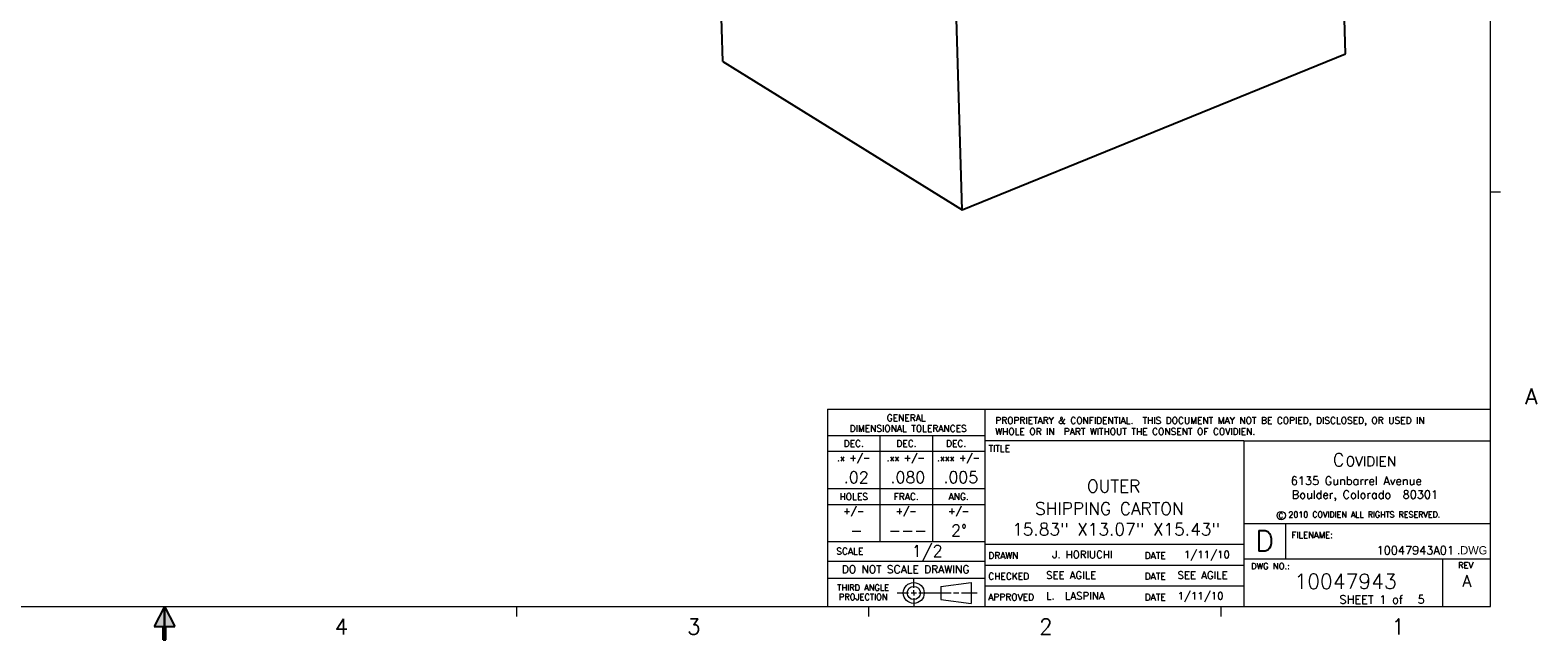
# Model space of a CAD drawing. Header units: inches. Extents: x 0.4 to 33.6, y 0.1 to 21.9.
# Tile 2 of 3: x 15.4 to 33.6, y 0.1 to 7.5. Entities that reach past the tile are written whole.
import ezdxf
from ezdxf.enums import TextEntityAlignment as Align

# ---------------------------------------------------------------- set-up
doc = ezdxf.new("R2010")
doc.units = ezdxf.units.IN
doc.header["$LTSCALE"] = 1.87
doc.header["$MEASUREMENT"] = 0
doc.layers.get('0').update_dxf_attribs({"linetype": 'CONTINUOUS'})
for name, color, linetype in [('BRDR', 5, 'CONTINUOUS'), ('DIM', 7, 'CONTINUOUS'), ('DRAW', 7, 'CONTINUOUS'), ('Drawing Notes', 7, 'CONTINUOUS'), ('OBJECT', 7, 'CONTINUOUS')]:
    doc.layers.add(name, color=color, linetype=linetype)
doc.styles.add('ROMANS', font='ROMANS.shx')
doc.styles.add('SIMPLEX', font='simplex_.ttf')
doc.styles.get("Standard").update_dxf_attribs({"font": 'txt', "width": 0.8})

# ---------------------------------------------------------------- blocks, each defined once
blk = doc.blocks.new('AROW')
at = {"layer": 'BRDR'}
for p, q in [((-0.01, 0.25), (-0.01, 0.15)), ((-0.01, 0.25), (0.01, 0.25)), ((0.01, 0.25), (0.01, 0.15)), ((0, 0), (-0.077, 0.15)), ((-0.077, 0.15), (-0.01, 0.15)), ((0, 0.19), (0, 0)), ((0, 0), (0, 0.19)), ((0, 0), (0.077, 0.15)), ((0.01, 0.15), (0.077, 0.15))]:
    blk.add_line(p, q, dxfattribs=at)
for points in [[(-0.01, 0.25), (0.01, 0.25), (0.01, 0.15)], [(-0.01, 0.25), (-0.01, 0.15), (0.01, 0.15)], [(-0.077, 0.15), (0, 0), (-0.01, 0.15)], [(0.077, 0.15), (0, 0), (-0.01, 0.15)]]:
    blk.add_solid(points, dxfattribs=at)
blk = doc.blocks.new('AROW1')
at = {"layer": 'OBJECT', "color": 5}
blk.add_line((0, -0.12), (0, 0), dxfattribs=at)
at = {"layer": 'OBJECT', "xscale": -1.608466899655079, "yscale": 1.608466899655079, "zscale": 1.608466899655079, "rotation": 180}
blk.add_blockref('AROW', (0, 0), dxfattribs=at)
blk = doc.blocks.new('ANSI_D1')
at = {"layer": 'DIM', "color": 5, "lineweight": 0}
for p, q in [((26.9, 2.88), (26.9, 0.5)), ((30.025, 2.5), (26.9, 2.5)), ((30.025, 1.5), (30.025, 0.5)), ((26.9, 1.25), (30.025, 1.25))]:
    blk.add_line(p, q, dxfattribs=at)
at = {"layer": 'DIM', "lineweight": 0}
for p, q in [((25, 2.562), (26.9, 2.562)), ((25.633, 2.562), (25.633, 1.922)), ((26.267, 2.562), (26.267, 1.922)), ((25, 2.372), (26.9, 2.372)), ((25, 1.922), (26.9, 1.922)), ((25.633, 1.922), (25.633, 1.282)), ((26.267, 1.922), (26.267, 1.282)), ((25, 1.732), (26.9, 1.732)), ((30.525, 1.5), (30.525, 1.075)), ((25, 1.282), (26.9, 1.282)), ((25, 1.046), (26.9, 1.046)), ((26.9, 1), (30.025, 1)), ((30.025, 1.075), (33, 1.075)), ((32.425, 0.5), (32.425, 1.073)), ((25, 0.843), (26.9, 0.843)), ((26.041, 0.726), (26.041, 0.829)), ((26.368, 0.743), (26.732, 0.789)), ((26.368, 0.743), (26.368, 0.584)), ((26.732, 0.789), (26.732, 0.538)), ((26.9, 0.75), (30.025, 0.75)), ((25.842, 0.663), (25.978, 0.663)), ((26.008, 0.663), (26.073, 0.663)), ((26.041, 0.663), (26.041, 0.696)), ((26.041, 0.663), (26.041, 0.631)), ((26.041, 0.601), (26.041, 0.498)), ((26.103, 0.663), (26.492, 0.663)), ((26.368, 0.584), (26.732, 0.538)), ((26.521, 0.663), (26.587, 0.663)), ((26.617, 0.663), (26.806, 0.663))]:
    blk.add_line(p, q, dxfattribs=at)
at = {"layer": 'DIM', "color": 7, "lineweight": 0}
blk.add_circle((30.475, 1.597), 0.05, dxfattribs=at)
at = {"layer": 'DIM', "lineweight": 0}
for radius in [0.126, 0.0796]:
    blk.add_circle((26.041, 0.663), radius, dxfattribs=at)
at = {"layer": 'Drawing Notes', "color": 5, "lineweight": 0}
for p, q in [((30.025, 2.5), (33, 2.5)), ((30.025, 2.5), (30.025, 1.5)), ((30.025, 1.5), (33, 1.5))]:
    blk.add_line(p, q, dxfattribs=at)
at = {"layer": 'OBJECT', "color": 5, "lineweight": 0}
for p, q in [((33, 0.5), (33, 21.5)), ((33, 0.5), (33, 21.5)), ((33, 5.5), (33.12, 5.5)), ((33, 5.5), (33.12, 5.5)), ((25, 2.88), (33, 2.88)), ((25, 2.88), (33, 2.88)), ((25, 2.88), (25, 0.5)), ((25, 2.88), (25, 0.5)), ((1, 0.5), (33, 0.5)), ((1, 0.5), (33, 0.5)), ((21.25, 0.38), (21.25, 0.5)), ((21.25, 0.38), (21.25, 0.5)), ((25.5, 0.38), (25.5, 0.5)), ((25.5, 0.38), (25.5, 0.5)), ((29.75, 0.38), (29.75, 0.5)), ((29.75, 0.38), (29.75, 0.5))]:
    blk.add_line(p, q, dxfattribs=at)
blk.add_blockref('AROW1', (17, 0.5), dxfattribs=at)
blk.add_blockref('AROW1', (17, 0.5), dxfattribs=at)
at = {"color": 7, "lineweight": 0, "style": 'ROMANS'}
for s, height, p in [('C', 0.156, (31.098, 2.191)), ('OVIDIEN', 0.12, (31.254, 2.191))]:
    blk.add_text(s, height=height, dxfattribs=at).set_placement(p)
at = {"layer": 'DIM', "color": 7, "lineweight": 0, "style": 'SIMPLEX'}
for s, height, p in [('GENERAL', 0.08, (25.95, 2.735)), ('DIMENSIONAL TOLERANCES', 0.08, (25.974, 2.608)), ('DEC.', 0.08, (25.317, 2.425)), ('DEC.', 0.08, (25.954, 2.425)), ('DEC.', 0.08, (26.552, 2.425)), ('.x +/-', 0.08, (25.317, 2.253)), ('.xx +/-', 0.08, (25.945, 2.253)), ('.xxx +/-', 0.08, (26.582, 2.253)), ('HOLES', 0.08, (25.317, 1.785)), ('FRAC.', 0.08, (25.95, 1.785)), ('ANG.', 0.08, (26.583, 1.785)), ('+/-', 0.08, (25.317, 1.613)), ('+/-', 0.08, (25.95, 1.613)), ('+/-', 0.08, (26.583, 1.613)), ('SCALE', 0.08, (25.269, 1.126)), ('DO NOT SCALE DRAWING', 0.09439, (25.942, 0.902)), ('DWG NO.:', 0.075, (30.345, 0.949)), ('REV', 0.075, (32.701, 0.961)), ('THIRD ANGLE', 0.0728, (25.431, 0.691)), ('PROJECTION', 0.0728, (25.431, 0.578))]:
    blk.add_text(s, height=height, dxfattribs=at).set_placement(p, align=Align.CENTER)
at = {"layer": 'DIM', "color": 7, "lineweight": 0}
for s, height, style, p in [('TITLE', 0.08, 'SIMPLEX', (26.942, 2.367)), ('2010 COVIDIEN ALL RIGHTS RESERVED.', 0.07, 'ROMANS', (30.562, 1.574)), ('C', 0.06, 'ROMANS', (30.444, 1.567)), ('FILENAME:', 0.075, 'SIMPLEX', (30.6, 1.325)), ('DRAWN', 0.08, 'SIMPLEX', (26.94, 1.074)), ('DATE', 0.08, 'SIMPLEX', (28.828, 1.074)), ('CHECKED', 0.08, 'SIMPLEX', (26.94, 0.824)), ('DATE', 0.08, 'SIMPLEX', (28.828, 0.824)), ('APPROVED', 0.08, 'SIMPLEX', (26.94, 0.574)), ('DATE', 0.08, 'SIMPLEX', (28.828, 0.574)), ('SHEET 1 of', 0.1, 'SIMPLEX', (31.179, 0.534))]:
    blk.add_text(s, height=height, dxfattribs=dict(at, style=style)).set_placement(p)
at = {"layer": 'DIM', "lineweight": 0, "style": 'ROMANS'}
for s, p in [('6135 Gunbarrel Avenue', (30.59, 1.966)), ('Boulder, Colorado  80301', (30.603, 1.8))]:
    blk.add_text(s, height=0.1, dxfattribs=at).set_placement(p)
at = {"layer": 'DIM', "lineweight": 0}
blk.add_text('.DWG', height=0.1, dxfattribs=at).set_placement((32.598, 1.128))
at = {"layer": 'DIM', "color": 1, "lineweight": 0, "insert": (27.025, 2.784), "char_height": 0.08, "width": 5.963, "attachment_point": 1, "style": 'ROMANS'}
blk.add_mtext('PROPRIETARY & CONFIDENTIAL.  THIS DOCUMENT MAY NOT BE COPIED, DISCLOSED, OR USED IN WHOLE OR IN  PART WITHOUT THE CONSENT OF COVIDIEN.', dxfattribs=at)
at = {"layer": 'DIM', "lineweight": 0}
for tag, height, style, p in [('REV', 0.121, 'ROMANS', (27.186, 20.808)), ('TITLE_1', 0.15, 'SIMPLEX', (28.453, 2.136)), ('DTOL_X', 0.14, 'SIMPLEX', (25.347, 1.987)), ('DTOL_XX', 0.14, 'SIMPLEX', (25.97, 1.987)), ('DTOL_XXX', 0.14, 'SIMPLEX', (26.609, 1.989)), ('TITLE_2', 0.15, 'SIMPLEX', (28.453, 1.876)), ('TITLE_3', 0.15, 'SIMPLEX', (28.453, 1.606)), ('HTOL', 0.14, 'SIMPLEX', (25.35, 1.347)), ('FTOL', 0.14, 'SIMPLEX', (25.969, 1.347)), ('ATOL', 0.14, 'SIMPLEX', (26.587, 1.347)), ('TITLE_4', 0.15, 'SIMPLEX', (28.482, 1.357)), ('D_SCALE', 0.14, 'SIMPLEX', (26.203, 1.099)), ('DWG-NO', 0.18, 'ROMANS', (31.252, 0.714))]:
    blk.add_attdef(tag, text='', height=height, dxfattribs=dict(at, style=style)).set_placement(p, align=Align.CENTER)
for tag, p, height, style in [('ECO#', (30.175, 20.809), 0.118, 'ROMANS'), ('INI', (31.944, 20.808), 0.13, 'ROMANS'), ('DRAWN_BY', (27.651, 1.081), 0.09, 'SIMPLEX'), ('D_DATE', (29.239, 1.081), 0.09, 'SIMPLEX'), ('CHECKED', (27.638, 0.833), 0.09, 'ROMANS'), ('C_DATE', (29.224, 0.833), 0.09, 'ROMANS'), ('APPROVED', (27.638, 0.583), 0.09, 'ROMANS'), ('A_DATE', (29.224, 0.583), 0.09, 'ROMANS'), ('SHT_NO', (32.121, 0.535), 0.1, 'SIMPLEX')]:
    blk.add_attdef(tag, p, '', height=height, dxfattribs=dict(at, style=style))
at = {"layer": 'DIM', "lineweight": 0, "style": 'ROMANS', "width": 4.32758}
blk.add_attdef('DATE', text='', height=0.116, dxfattribs=at).set_placement((31.127, 20.807), (31.652, 20.807), align=Align.FIT)
at = {"layer": 'DIM', "lineweight": 0, "style": 'ROMANS'}
blk.add_attdef('ACAD_REF', text='', height=0.1, dxfattribs=at).set_placement((32.56, 1.128), align=Align.RIGHT)
at = {"layer": 'DIM', "color": 7, "lineweight": 0, "style": 'ROMANS'}
blk.add_attdef('REV', text='', height=0.14, dxfattribs=at).set_placement((32.716, 0.737), align=Align.CENTER)
at = {"layer": 'OBJECT', "color": 5, "lineweight": 0, "style": 'SIMPLEX'}
for s, height, p in [('A', 0.19, (33.494, 2.939)), ('A', 0.19, (33.494, 2.939)), ('D', 0.25, (30.275, 1.166)), ('4', 0.19, (19.136, 0.162)), ('4', 0.19, (19.136, 0.162)), ('3', 0.19, (23.386, 0.162)), ('3', 0.19, (23.386, 0.162)), ('2', 0.19, (27.636, 0.162)), ('2', 0.19, (27.636, 0.162)), ('1', 0.19, (31.886, 0.162)), ('1', 0.19, (31.886, 0.162))]:
    blk.add_text(s, height=height, dxfattribs=at).set_placement(p, align=Align.CENTER)

msp = doc.modelspace()

# ---------------------------------------------------------------- linework, layer by layer
at = {"layer": 'DRAW', "linetype": 'Continuous'}
for p, q in [((26.626, 5.285), (26.497, 9.516)), ((31.252, 7.167), (31.184, 9.426)), ((23.737, 7.073), (23.691, 8.58)), ((26.626, 5.285), (31.252, 7.167)), ((23.737, 7.073), (26.626, 5.285))]:
    msp.add_line(p, q, dxfattribs=at)

# ---------------------------------------------------------------- block references
at = {"lineweight": 0}
ref = msp.add_blockref('ANSI_D1', (0, 0), dxfattribs=at)
ref.add_attrib('TITLE_2', 'OUTER', dxfattribs={"layer": 'DIM', "lineweight": 0, "height": 0.15, "style": 'SIMPLEX'}).set_placement((28.453, 1.876), align=Align.CENTER)
ref.add_attrib('TITLE_3', 'SHIPPING CARTON ', dxfattribs={"layer": 'DIM', "lineweight": 0, "height": 0.15, "style": 'SIMPLEX'}).set_placement((28.453, 1.606), align=Align.CENTER)
ref.add_attrib('TITLE_4', '15.83" X13.07" X15.43"', dxfattribs={"layer": 'DIM', "lineweight": 0, "height": 0.15, "style": 'SIMPLEX'}).set_placement((28.482, 1.357), align=Align.CENTER)
ref.add_attrib('DRAWN_BY', ' J. HORIUCHI', (27.651, 1.081), dxfattribs={"layer": 'DIM', "lineweight": 0, "height": 0.09, "style": 'SIMPLEX'})
ref.add_attrib('D_DATE', ' 1/11/10', (29.239, 1.081), dxfattribs={"layer": 'DIM', "lineweight": 0, "height": 0.09, "style": 'SIMPLEX'})
ref.add_attrib('CHECKED', 'SEE AGILE', (27.638, 0.833), dxfattribs={"layer": 'DIM', "lineweight": 0, "height": 0.09, "style": 'ROMANS'})
ref.add_attrib('C_DATE', 'SEE AGILE', (29.224, 0.833), dxfattribs={"layer": 'DIM', "lineweight": 0, "height": 0.09, "style": 'ROMANS'})
ref.add_attrib('APPROVED', 'L.  LASPINA', (27.638, 0.583), dxfattribs={"layer": 'DIM', "lineweight": 0, "height": 0.09, "style": 'ROMANS'})
ref.add_attrib('A_DATE', '1/11/10', (29.224, 0.583), dxfattribs={"layer": 'DIM', "lineweight": 0, "height": 0.09, "style": 'ROMANS'})
ref.add_attrib('DWG-NO', '10047943', dxfattribs={"layer": 'DIM', "lineweight": 0, "height": 0.18, "style": 'ROMANS'}).set_placement((31.252, 0.714), align=Align.CENTER)
ref.add_attrib('REV', 'A', dxfattribs={"layer": 'DIM', "color": 7, "lineweight": 0, "height": 0.14, "style": 'ROMANS'}).set_placement((32.716, 0.737), align=Align.CENTER)
ref.add_attrib('SHT_NO', '5', (32.121, 0.535), dxfattribs={"layer": 'DIM', "lineweight": 0, "height": 0.1, "style": 'SIMPLEX'})
ref.add_attrib('ACAD_REF', '10047943A01', dxfattribs={"layer": 'DIM', "lineweight": 0, "height": 0.1, "style": 'ROMANS'}).set_placement((32.56, 1.128), align=Align.RIGHT)
ref.add_attrib('DTOL_X', '.02', dxfattribs={"layer": 'DIM', "lineweight": 0, "height": 0.14, "style": 'SIMPLEX'}).set_placement((25.347, 1.987), align=Align.CENTER)
ref.add_attrib('DTOL_XX', '.080', dxfattribs={"layer": 'DIM', "lineweight": 0, "height": 0.14, "style": 'SIMPLEX'}).set_placement((25.97, 1.987), align=Align.CENTER)
ref.add_attrib('DTOL_XXX', '.005', dxfattribs={"layer": 'DIM', "lineweight": 0, "height": 0.14, "style": 'SIMPLEX'}).set_placement((26.609, 1.989), align=Align.CENTER)
ref.add_attrib('HTOL', '-', dxfattribs={"layer": 'DIM', "lineweight": 0, "height": 0.14, "style": 'SIMPLEX'}).set_placement((25.35, 1.347), align=Align.CENTER)
ref.add_attrib('FTOL', '---', dxfattribs={"layer": 'DIM', "lineweight": 0, "height": 0.14, "style": 'SIMPLEX'}).set_placement((25.969, 1.347), align=Align.CENTER)
ref.add_attrib('ATOL', '2%%d', dxfattribs={"layer": 'DIM', "lineweight": 0, "height": 0.14, "style": 'SIMPLEX'}).set_placement((26.587, 1.347), align=Align.CENTER)
ref.add_attrib('D_SCALE', '1/2', dxfattribs={"layer": 'DIM', "lineweight": 0, "height": 0.14, "style": 'SIMPLEX'}).set_placement((26.203, 1.099), align=Align.CENTER)

doc.saveas('drawing.dxf')
